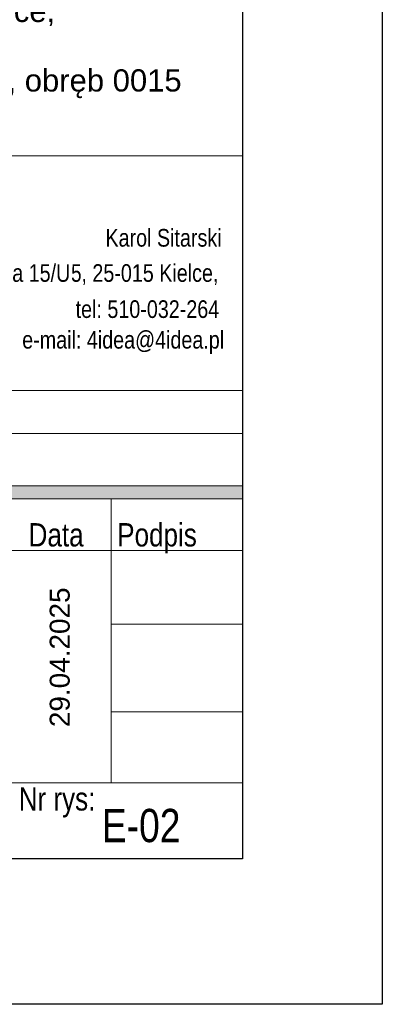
# Model space of a CAD drawing. Header units: millimetres. Extents: x -165365 to -33565, y 7406 to 103342.
# Tile 244 of 256: x -51460 to -48927, y 7406 to 14280. Entities that reach past the tile are written whole.
import ezdxf

# ---------------------------------------------------------------- set-up
doc = ezdxf.new("R2010")
doc.units = ezdxf.units.MM
doc.header["$MEASUREMENT"] = 0
doc.layers.add('! IS Tabelka', color=7, linetype='Continuous')
doc.layers.add('ELEK OPIS', color=140, linetype='Continuous')
for name, color, linetype, lineweight in [('G-ANNO-TTLB', 7, 'Continuous', 9), ('G-IMPT', 8, 'Continuous', 9), ('L_tabelka czarne', 7, 'Continuous', 15)]:
    doc.layers.add(name, color=color, linetype=linetype, lineweight=lineweight)
doc.styles.add('Arial_13', font='arial.ttf', dxfattribs={"width": 0.8, "height": 8})
doc.styles.add('Arial_16', font='arial.ttf', dxfattribs={"height": 9})
doc.styles.add('Arial_18', font='arial.ttf', dxfattribs={"height": 15})
doc.styles.add('Arial_19', font='arial.ttf', dxfattribs={"height": 8})
doc.styles.add('Arial_20', font='arial.ttf', dxfattribs={"width": 0.8, "height": 15})
doc.styles.add('Morena_tabelka bud A0$0$morena', font='arial.ttf', dxfattribs={"width": 0.8, "height": 25})
doc.styles.add('MtXpl_Arial', font='txt', dxfattribs={"height": 0.2})

# ---------------------------------------------------------------- blocks, each defined once
blk = doc.blocks.new('erer')
at = {"layer": 'G-IMPT'}
blk.add_hatch(color=256, dxfattribs=at).paths.add_polyline_path([(-0.228, 25.899), (-0.228, 25.001), (-59.132, 25.001), (-59.132, 25.899)])
at = {"layer": 'G-ANNO-TTLB'}
for p, q in [((-9.386, 5.164), (-0.228, 5.164)), ((-0.228, -0.147), (-59.132, -0.147))]:
    blk.add_line(p, q, dxfattribs=at)
at = {"layer": 'L_tabelka czarne'}
for p, q in [((-59.132, 48.945), (-0.228, 48.945)), ((-59.132, 32.547), (-0.228, 32.547)), ((-59.132, 29.551), (-0.228, 29.551)), ((-0.228, 25.899), (-59.132, 25.899)), ((-59.132, 25.001), (-0.228, 25.001)), ((-59.132, 5.164), (-0.228, 5.164))]:
    blk.add_line(p, q, dxfattribs=at)
at = {"layer": 'L_tabelka czarne', "color": 0, "ltscale": 0.25}
for p, q in [((-9.386, 25.001), (-9.386, 5.164)), ((-59.132, 21.388), (-0.228, 21.388)), ((-9.386, 16.245), (-0.228, 16.245)), ((-9.386, 16.245), (-0.228, 16.245)), ((-9.386, 10.133), (-0.228, 10.133))]:
    blk.add_line(p, q, dxfattribs=at)
blk.add_lwpolyline([(-0.228, -0.147), (-0.228, 125.085)], dxfattribs=at)
at = {"layer": 'G-ANNO-TTLB', "style": 'Arial_19'}
for s, p in [('świętokrzyskie, pow. kielecki, gm. Kielce,', (-52.647, 58.283)), ('dz.nr ewid. 389/10, 389/11, 389/12, 389/13, obręb 0015', (-57.799, 53.431))]:
    blk.add_text(s, height=1.55009, dxfattribs=at).set_placement(p)
at = {"layer": 'G-ANNO-TTLB', "width": 0.8}
for s, height, style, p in [('Karol Sitarski', 1.23201, 'Arial_18', (-9.79, 42.601)), ('łota 15/U', 1.232, 'Arial_18', (-17.754, 40.145)), ('5', 1.232, 'MtXpl_Arial', (-12.19, 40.145)), (', 25-015 Kielce,', 1.23201, 'Arial_18', (-11.468, 40.145)), ('tel: 510-032-264', 1.23201, 'Arial_18', (-11.874, 37.623)), ('e-mail: 4idea@4idea.pl', 1.23201, 'Arial_18', (-15.602, 35.482)), ('Podpis', 1.6276, 'Arial_13', (-8.97, 21.669)), ('Data', 1.6276, 'Arial_13', (-15.157, 21.669)), ('Nr rys:', 1.6276, 'Arial_13', (-15.848, 3.235))]:
    blk.add_text(s, height=height, dxfattribs=dict(at, style=style)).set_placement(p)
at = {"layer": 'G-ANNO-TTLB', "style": 'Arial_16'}
blk.add_text('29.04.2025', height=1.3951, rotation=90, dxfattribs=at).set_placement((-12.288, 9.055))
at = {"layer": 'L_tabelka czarne', "color": 7, "ltscale": 0.25, "insert": (-44.461, 32.041), "char_height": 1.9309, "width": 72.87312, "attachment_point": 1, "style": 'Morena_tabelka bud A0$0$morena'}
blk.add_mtext('PROJEKT WYKONAWCZY', dxfattribs=at)

msp = doc.modelspace()

# ---------------------------------------------------------------- linework, layer by layer
msp.add_lwpolyline([(-158927.32625, 7406.40762), (-158927.32625, 49406.40762), (-48927.32625, 49406.40762), (-48927.32625, 7406.40762)], close=True)
at = {"layer": 'ELEK OPIS'}
msp.add_lwpolyline([(-157104.5, 8421.15164), (-157104.5, 48421.15164), (-49904.5, 48421.15164), (-49904.5, 8421.15164)], close=True, dxfattribs=at)

# ---------------------------------------------------------------- block references
at = {"layer": '! IS Tabelka', "linetype": 'Continuous', "lineweight": 25, "xscale": 100, "yscale": 100, "zscale": 100}
msp.add_blockref('erer', (-49881.67375, 8435.89566), dxfattribs=at)

# ---------------------------------------------------------------- texts
at = {"layer": 'G-ANNO-TTLB', "insert": (-50885.78484, 8770.86469), "char_height": 232.513504, "width": 845.0277043, "attachment_point": 1, "style": 'Arial_20'}
msp.add_mtext('E-02', dxfattribs=at)

doc.saveas('drawing.dxf')
